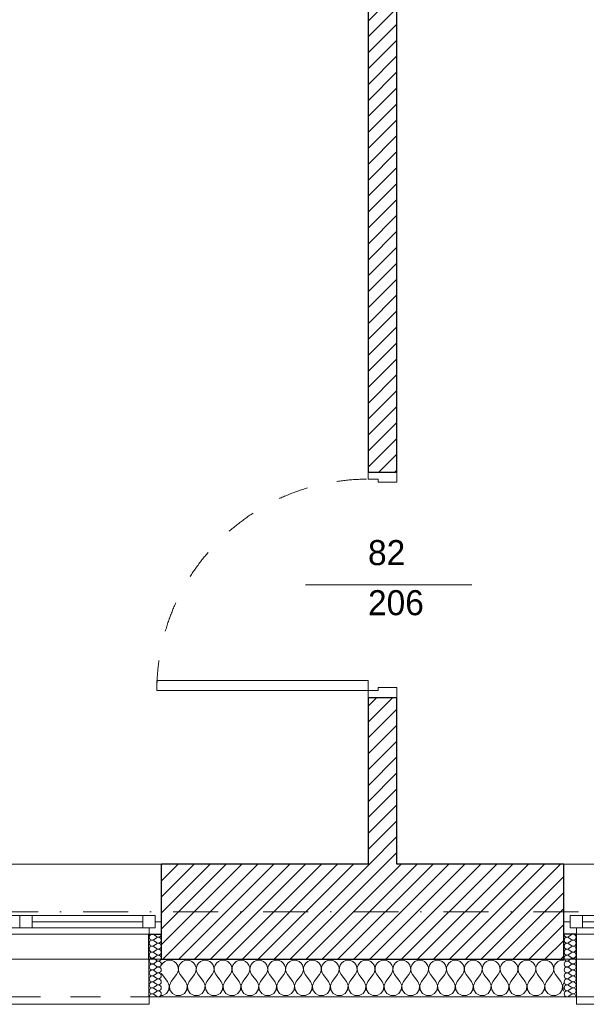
# Model space of a CAD drawing. Header units: millimetres. Extents: x 172139 to 266886, y 89525 to 138225.
# Tile 35 of 72: x 198902 to 201166, y 106825 to 110758. Entities that reach past the tile are written whole.
import ezdxf
from ezdxf.enums import TextEntityAlignment as Align

# ---------------------------------------------------------------- set-up
doc = ezdxf.new("R2010")
doc.units = ezdxf.units.MM
doc.header["$MEASUREMENT"] = 0
doc.linetypes.add('Kropki i Kreski', pattern=[360, 180, -90, 0, -90])
doc.linetypes.add('Przerywana', pattern=[240, 120, -120])
for name, color, linetype in [('Drzwi ArchiCAD', 7, 'Continuous'), ('Konstrukcja - Siatki mod', 7, 'Continuous'), ('KR_INW', 7, 'Continuous'), ('NAPIS_SODON', 7, 'Continuous'), ('Okna ArchiCADa', 7, 'Continuous'), ('Znaczniki drzwi ArchiCADa', 7, 'Continuous')]:
    doc.layers.add(name, color=color, linetype=linetype)
for name, color, linetype, lineweight in [('Drzwi ArchiCAD_Nr_pióra__1', 7, 'Continuous', 13), ('Drzwi ArchiCAD_Nr_pióra__27', 7, 'Continuous', 25), ('KR_INW_Nr_pióra__101', 252, 'Continuous', 5), ('KR_INW_Nr_pióra__27', 7, 'Continuous', 25), ('KR_INW_Nr_pióra__47', 7, 'Continuous', 15), ('NAPIS_SODON_Nr_pióra__1', 7, 'Continuous', 13), ('Okna ArchiCADa_Nr_pióra__1', 7, 'Continuous', 13), ('Okna ArchiCADa_Nr_pióra__27', 7, 'Continuous', 25), ('Znaczniki drzwi ArchiCADa_Nr_pióra__7', 7, 'Continuous', 13)]:
    doc.layers.add(name, color=color, linetype=linetype, lineweight=lineweight)
for name, color, linetype, lineweight, true_color in [('Konstrukcja - Siatki mod_Nr_pióra__48', 7, 'Continuous', 15, 0xa80f02), ('KR_INW_Nr_pióra__102', 7, 'Continuous', 5, 0xcccccc), ('Znaczniki drzwi ArchiCADa_Nr_pióra__20', 7, 'Continuous', 13, 0xb00000)]:
    doc.layers.add(name, color=color, linetype=linetype, lineweight=lineweight, true_color=true_color)
doc.styles.add('GENERATED_STYLE_1', font='txt')
pattern_1 = [(45, (0, 0), (-31.819804, 31.819804), [])]

# ---------------------------------------------------------------- blocks, each defined once
blk = doc.blocks.new('Strop_1', base_point=(179225, 121523.3))
at = {"layer": 'NAPIS_SODON_Nr_pióra__1', "linetype": 'Continuous', "flags": 128}
blk.add_lwpolyline([(179225, 121523.3), (179225.9, 107003.8), (250898.3, 107008.3), (250897.4, 121527.8)], close=True, dxfattribs=at)
blk = doc.blocks.new('*X156')
at = {"layer": 'KR_INW_Nr_pióra__102', "linetype": 'Continuous'}
for p, q in [((199473.6, 106989.9), (199468.3, 106982.2)), ((199481.2, 106996.2), (199473.6, 106989.9)), ((199490.2, 107000.2), (199481.2, 106996.2)), ((199500, 107001.6), (199490.2, 107000.2)), ((199509.8, 107000.2), (199500, 107001.6)), ((199518.8, 106996.2), (199509.8, 107000.2)), ((199526.4, 106989.9), (199518.8, 106996.2)), ((199531.9, 106981.8), (199526.4, 106989.9)), ((199535.1, 106972.5), (199531.9, 106981.8)), ((199535.6, 106962.6), (199535.1, 106972.5)), ((199536.3, 106972.5), (199535.9, 106962.6)), ((199539.5, 106981.8), (199536.3, 106972.5)), ((199545.1, 106989.9), (199539.5, 106981.8)), ((199552.7, 106996.2), (199545.1, 106989.9)), ((199561.7, 107000.2), (199552.7, 106996.2)), ((199571.4, 107001.6), (199561.7, 107000.2)), ((199581.2, 107000.2), (199571.4, 107001.6)), ((199590.2, 106996.2), (199581.2, 107000.2)), ((199597.8, 106989.9), (199590.2, 106996.2)), ((199603.4, 106981.8), (199597.8, 106989.9)), ((199606.5, 106972.5), (199603.4, 106981.8)), ((199607, 106962.6), (199606.5, 106972.5)), ((199607.8, 106972.5), (199607.3, 106962.6)), ((199610.9, 106981.8), (199607.8, 106972.5)), ((199616.5, 106989.9), (199610.9, 106981.8)), ((199624.1, 106996.2), (199616.5, 106989.9)), ((199633.1, 107000.2), (199624.1, 106996.2)), ((199642.9, 107001.6), (199633.1, 107000.2)), ((199652.6, 107000.2), (199642.9, 107001.6)), ((199661.6, 106996.2), (199652.6, 107000.2)), ((199669.2, 106989.9), (199661.6, 106996.2)), ((199674.8, 106981.8), (199669.2, 106989.9)), ((199677.9, 106972.5), (199674.8, 106981.8)), ((199678.4, 106962.6), (199677.9, 106972.5)), ((199679.2, 106972.5), (199678.7, 106962.6)), ((199682.3, 106981.8), (199679.2, 106972.5)), ((199687.9, 106989.9), (199682.3, 106981.8)), ((199695.5, 106996.2), (199687.9, 106989.9)), ((199704.5, 107000.2), (199695.5, 106996.2)), ((199714.3, 107001.6), (199704.5, 107000.2)), ((199724, 107000.2), (199714.3, 107001.6)), ((199733.1, 106996.2), (199724, 107000.2)), ((199740.6, 106989.9), (199733.1, 106996.2)), ((199746.2, 106981.8), (199740.6, 106989.9)), ((199749.4, 106972.5), (199746.2, 106981.8)), ((199749.9, 106962.6), (199749.4, 106972.5)), ((199750.6, 106972.5), (199750.1, 106962.6)), ((199753.8, 106981.8), (199750.6, 106972.5)), ((199759.4, 106989.9), (199753.8, 106981.8)), ((199766.9, 106996.2), (199759.4, 106989.9)), ((199776, 107000.2), (199766.9, 106996.2)), ((199785.7, 107001.6), (199776, 107000.2)), ((199795.5, 107000.2), (199785.7, 107001.6)), ((199804.5, 106996.2), (199795.5, 107000.2)), ((199812.1, 106989.9), (199804.5, 106996.2)), ((199817.7, 106981.8), (199812.1, 106989.9)), ((199820.8, 106972.5), (199817.7, 106981.8)), ((199821.3, 106962.6), (199820.8, 106972.5)), ((199822.1, 106972.5), (199821.6, 106962.6)), ((199825.2, 106981.8), (199822.1, 106972.5)), ((199830.8, 106989.9), (199825.2, 106981.8)), ((199838.4, 106996.2), (199830.8, 106989.9)), ((199847.4, 107000.2), (199838.4, 106996.2)), ((199857.1, 107001.6), (199847.4, 107000.2)), ((199866.9, 107000.2), (199857.1, 107001.6)), ((199875.9, 106996.2), (199866.9, 107000.2)), ((199883.5, 106989.9), (199875.9, 106996.2)), ((199889.1, 106981.8), (199883.5, 106989.9)), ((199892.2, 106972.5), (199889.1, 106981.8)), ((199892.7, 106962.6), (199892.2, 106972.5)), ((199893.5, 106972.5), (199893, 106962.6)), ((199896.6, 106981.8), (199893.5, 106972.5)), ((199902.2, 106989.9), (199896.6, 106981.8)), ((199909.8, 106996.2), (199902.2, 106989.9)), ((199918.8, 107000.2), (199909.8, 106996.2)), ((199928.6, 107001.6), (199918.8, 107000.2)), ((199938.3, 107000.2), (199928.6, 107001.6)), ((199947.3, 106996.2), (199938.3, 107000.2)), ((199954.9, 106989.9), (199947.3, 106996.2)), ((199960.5, 106981.8), (199954.9, 106989.9)), ((199963.7, 106972.5), (199960.5, 106981.8)), ((199964.1, 106962.6), (199963.7, 106972.5)), ((199964.9, 106972.5), (199964.4, 106962.6)), ((199968.1, 106981.8), (199964.9, 106972.5)), ((199973.6, 106989.9), (199968.1, 106981.8)), ((199981.2, 106996.2), (199973.6, 106989.9)), ((199990.2, 107000.2), (199981.2, 106996.2)), ((200000, 107001.6), (199990.2, 107000.2)), ((200009.8, 107000.2), (200000, 107001.6)), ((200018.8, 106996.2), (200009.8, 107000.2)), ((200026.4, 106989.9), (200018.8, 106996.2)), ((200031.9, 106981.8), (200026.4, 106989.9)), ((200035.1, 106972.5), (200031.9, 106981.8)), ((200035.6, 106962.6), (200035.1, 106972.5)), ((200036.3, 106972.5), (200035.9, 106962.6)), ((200039.5, 106981.8), (200036.3, 106972.5)), ((200045.1, 106989.9), (200039.5, 106981.8)), ((200052.7, 106996.2), (200045.1, 106989.9)), ((200061.7, 107000.2), (200052.7, 106996.2)), ((200071.4, 107001.6), (200061.7, 107000.2)), ((200081.2, 107000.2), (200071.4, 107001.6)), ((200090.2, 106996.2), (200081.2, 107000.2)), ((200097.8, 106989.9), (200090.2, 106996.2)), ((200103.4, 106981.8), (200097.8, 106989.9)), ((200106.5, 106972.5), (200103.4, 106981.8)), ((200107, 106962.6), (200106.5, 106972.5)), ((200107.8, 106972.5), (200107.3, 106962.6)), ((200110.9, 106981.8), (200107.8, 106972.5)), ((200116.5, 106989.9), (200110.9, 106981.8)), ((200124.1, 106996.2), (200116.5, 106989.9)), ((200133.1, 107000.2), (200124.1, 106996.2)), ((200142.9, 107001.6), (200133.1, 107000.2)), ((200152.6, 107000.2), (200142.9, 107001.6)), ((200161.6, 106996.2), (200152.6, 107000.2)), ((200169.2, 106989.9), (200161.6, 106996.2)), ((200174.8, 106981.8), (200169.2, 106989.9)), ((200177.9, 106972.5), (200174.8, 106981.8)), ((200178.4, 106962.6), (200177.9, 106972.5)), ((200179.2, 106972.5), (200178.7, 106962.6)), ((200182.3, 106981.8), (200179.2, 106972.5)), ((200187.9, 106989.9), (200182.3, 106981.8)), ((200195.5, 106996.2), (200187.9, 106989.9)), ((200204.5, 107000.2), (200195.5, 106996.2)), ((200214.3, 107001.6), (200204.5, 107000.2)), ((200224, 107000.2), (200214.3, 107001.6)), ((200233.1, 106996.2), (200224, 107000.2)), ((200240.6, 106989.9), (200233.1, 106996.2)), ((200246.2, 106981.8), (200240.6, 106989.9)), ((200249.4, 106972.5), (200246.2, 106981.8)), ((200249.9, 106962.6), (200249.4, 106972.5)), ((200250.6, 106972.5), (200250.1, 106962.6)), ((200253.8, 106981.8), (200250.6, 106972.5)), ((200259.4, 106989.9), (200253.8, 106981.8)), ((200266.9, 106996.2), (200259.4, 106989.9)), ((200276, 107000.2), (200266.9, 106996.2)), ((200285.7, 107001.6), (200276, 107000.2)), ((200295.5, 107000.2), (200285.7, 107001.6)), ((200304.5, 106996.2), (200295.5, 107000.2)), ((200312.1, 106989.9), (200304.5, 106996.2)), ((200317.7, 106981.8), (200312.1, 106989.9)), ((200320.8, 106972.5), (200317.7, 106981.8)), ((200321.3, 106962.6), (200320.8, 106972.5)), ((200322.1, 106972.5), (200321.6, 106962.6)), ((200325.2, 106981.8), (200322.1, 106972.5)), ((200330.8, 106989.9), (200325.2, 106981.8)), ((200338.4, 106996.2), (200330.8, 106989.9)), ((200347.4, 107000.2), (200338.4, 106996.2)), ((200357.1, 107001.6), (200347.4, 107000.2)), ((200366.9, 107000.2), (200357.1, 107001.6)), ((200375.9, 106996.2), (200366.9, 107000.2)), ((200383.5, 106989.9), (200375.9, 106996.2)), ((200389.1, 106981.8), (200383.5, 106989.9)), ((200392.2, 106972.5), (200389.1, 106981.8)), ((200392.7, 106962.6), (200392.2, 106972.5)), ((200393.5, 106972.5), (200393, 106962.6)), ((200396.6, 106981.8), (200393.5, 106972.5)), ((200402.2, 106989.9), (200396.6, 106981.8)), ((200409.8, 106996.2), (200402.2, 106989.9)), ((200418.8, 107000.2), (200409.8, 106996.2)), ((200428.6, 107001.6), (200418.8, 107000.2)), ((200438.3, 107000.2), (200428.6, 107001.6)), ((200447.3, 106996.2), (200438.3, 107000.2)), ((200454.9, 106989.9), (200447.3, 106996.2)), ((200460.5, 106981.8), (200454.9, 106989.9)), ((200463.7, 106972.5), (200460.5, 106981.8)), ((200464.1, 106962.6), (200463.7, 106972.5)), ((200464.9, 106972.5), (200464.4, 106962.6)), ((200468.1, 106981.8), (200464.9, 106972.5)), ((200473.6, 106989.9), (200468.1, 106981.8)), ((200481.2, 106996.2), (200473.6, 106989.9)), ((200490.2, 107000.2), (200481.2, 106996.2)), ((200500, 107001.6), (200490.2, 107000.2)), ((200509.8, 107000.2), (200500, 107001.6)), ((200518.8, 106996.2), (200509.8, 107000.2)), ((200526.4, 106989.9), (200518.8, 106996.2)), ((200531.9, 106981.8), (200526.4, 106989.9)), ((200535.1, 106972.5), (200531.9, 106981.8)), ((200535.6, 106962.6), (200535.1, 106972.5)), ((200536.3, 106972.5), (200535.9, 106962.6)), ((200539.5, 106981.8), (200536.3, 106972.5)), ((200545.1, 106989.9), (200539.5, 106981.8)), ((200552.7, 106996.2), (200545.1, 106989.9)), ((200561.7, 107000.2), (200552.7, 106996.2)), ((200571.4, 107001.6), (200561.7, 107000.2)), ((200581.2, 107000.2), (200571.4, 107001.6)), ((200590.2, 106996.2), (200581.2, 107000.2)), ((200597.8, 106989.9), (200590.2, 106996.2)), ((200603.4, 106981.8), (200597.8, 106989.9)), ((200606.5, 106972.5), (200603.4, 106981.8)), ((200607, 106962.6), (200606.5, 106972.5)), ((200607.8, 106972.5), (200607.3, 106962.6)), ((200610.9, 106981.8), (200607.8, 106972.5)), ((200616.5, 106989.9), (200610.9, 106981.8)), ((200624.1, 106996.2), (200616.5, 106989.9)), ((200633.1, 107000.2), (200624.1, 106996.2)), ((200642.9, 107001.6), (200633.1, 107000.2)), ((200652.6, 107000.2), (200642.9, 107001.6)), ((200661.6, 106996.2), (200652.6, 107000.2)), ((200669.2, 106989.9), (200661.6, 106996.2)), ((200674.8, 106981.8), (200669.2, 106989.9)), ((200677.9, 106972.5), (200674.8, 106981.8)), ((200678.4, 106962.6), (200677.9, 106972.5)), ((200679.2, 106972.5), (200678.7, 106962.6)), ((200682.3, 106981.8), (200679.2, 106972.5)), ((200687.9, 106989.9), (200682.3, 106981.8)), ((200695.5, 106996.2), (200687.9, 106989.9)), ((200704.5, 107000.2), (200695.5, 106996.2)), ((200714.3, 107001.6), (200704.5, 107000.2)), ((200724, 107000.2), (200714.3, 107001.6)), ((200733.1, 106996.2), (200724, 107000.2)), ((200740.6, 106989.9), (200733.1, 106996.2)), ((200746.2, 106981.8), (200740.6, 106989.9)), ((200749.4, 106972.5), (200746.2, 106981.8)), ((200749.9, 106962.6), (200749.4, 106972.5)), ((200750.6, 106972.5), (200750.1, 106962.6)), ((200753.8, 106981.8), (200750.6, 106972.5)), ((200759.4, 106989.9), (200753.8, 106981.8)), ((200766.9, 106996.2), (200759.4, 106989.9)), ((200776, 107000.2), (200766.9, 106996.2)), ((200785.7, 107001.6), (200776, 107000.2)), ((200795.5, 107000.2), (200785.7, 107001.6)), ((200804.5, 106996.2), (200795.5, 107000.2)), ((200812.1, 106989.9), (200804.5, 106996.2)), ((200817.7, 106981.8), (200812.1, 106989.9)), ((200820.8, 106972.5), (200817.7, 106981.8)), ((200821.3, 106962.6), (200820.8, 106972.5)), ((200822.1, 106972.5), (200821.6, 106962.6)), ((200825.2, 106981.8), (200822.1, 106972.5)), ((200830.8, 106989.9), (200825.2, 106981.8)), ((200838.4, 106996.2), (200830.8, 106989.9)), ((200847.4, 107000.2), (200838.4, 106996.2)), ((200857.1, 107001.6), (200847.4, 107000.2)), ((200866.9, 107000.2), (200857.1, 107001.6)), ((200875.9, 106996.2), (200866.9, 107000.2)), ((200883.5, 106989.9), (200875.9, 106996.2)), ((200889.1, 106981.8), (200883.5, 106989.9)), ((200892.2, 106972.5), (200889.1, 106981.8)), ((200892.7, 106962.6), (200892.2, 106972.5)), ((200893.5, 106972.5), (200893, 106962.6)), ((200896.6, 106981.8), (200893.5, 106972.5)), ((200902.2, 106989.9), (200896.6, 106981.8)), ((200909.8, 106996.2), (200902.2, 106989.9)), ((200918.8, 107000.2), (200909.8, 106996.2)), ((200928.6, 107001.6), (200918.8, 107000.2)), ((200938.3, 107000.2), (200928.6, 107001.6)), ((200947.3, 106996.2), (200938.3, 107000.2)), ((200954.9, 106989.9), (200947.3, 106996.2)), ((200960.5, 106981.8), (200954.9, 106989.9)), ((200963.7, 106972.5), (200960.5, 106981.8)), ((200964.1, 106962.6), (200963.7, 106972.5)), ((200964.9, 106972.5), (200964.4, 106962.6)), ((200968.1, 106981.8), (200964.9, 106972.5)), ((200973.6, 106989.9), (200968.1, 106981.8)), ((200981.2, 106996.2), (200973.6, 106989.9)), ((200990.2, 107000.2), (200981.2, 106996.2)), ((201000, 107001.6), (200990.2, 107000.2)), ((201009.8, 107000.2), (201000, 107001.6)), ((201018.8, 106996.2), (201009.8, 107000.2)), ((201026.4, 106989.9), (201018.8, 106996.2)), ((201031.9, 106981.8), (201026.4, 106989.9)), ((201035.1, 106972.5), (201031.9, 106981.8)), ((201035.6, 106962.6), (201035.1, 106972.5)), ((201036.3, 106972.5), (201035.9, 106962.6)), ((201039.5, 106981.8), (201036.3, 106972.5)), ((201045.1, 106989.9), (201039.5, 106981.8)), ((201052.7, 106996.2), (201045.1, 106989.9)), ((201061.7, 107000.2), (201052.7, 106996.2)), ((201071.4, 107001.6), (201061.7, 107000.2)), ((201076.3, 107000.9), (201071.4, 107001.6)), ((199468.3, 106950), (199471.4, 106944.4)), ((199492.9, 106915.9), (199471.4, 106944.4)), ((199507.1, 106915.9), (199528.6, 106944.4)), ((199528.6, 106944.4), (199533.3, 106953.1)), ((199533.3, 106953.1), (199535.6, 106962.6)), ((199535.9, 106962.6), (199538.1, 106953.1)), ((199538.1, 106953.1), (199542.9, 106944.4)), ((199564.3, 106915.9), (199542.9, 106944.4)), ((199578.6, 106915.9), (199600, 106944.4)), ((199600, 106944.4), (199604.8, 106953.1)), ((199604.8, 106953.1), (199607, 106962.6)), ((199607.3, 106962.6), (199609.5, 106953.1)), ((199609.5, 106953.1), (199614.3, 106944.4)), ((199635.7, 106915.9), (199614.3, 106944.4)), ((199650, 106915.9), (199671.4, 106944.4)), ((199671.4, 106944.4), (199676.2, 106953.1)), ((199676.2, 106953.1), (199678.4, 106962.6)), ((199678.7, 106962.6), (199680.9, 106953.1)), ((199680.9, 106953.1), (199685.7, 106944.4)), ((199707.1, 106915.9), (199685.7, 106944.4)), ((199721.4, 106915.9), (199742.9, 106944.4)), ((199742.9, 106944.4), (199747.6, 106953.1)), ((199747.6, 106953.1), (199749.9, 106962.6)), ((199750.1, 106962.6), (199752.4, 106953.1)), ((199752.4, 106953.1), (199757.1, 106944.4)), ((199778.6, 106915.9), (199757.1, 106944.4)), ((199792.9, 106915.9), (199814.3, 106944.4)), ((199814.3, 106944.4), (199819.1, 106953.1)), ((199819.1, 106953.1), (199821.3, 106962.6)), ((199821.6, 106962.6), (199823.8, 106953.1)), ((199823.8, 106953.1), (199828.6, 106944.4)), ((199850, 106915.9), (199828.6, 106944.4)), ((199864.3, 106915.9), (199885.7, 106944.4)), ((199885.7, 106944.4), (199890.5, 106953.1)), ((199890.5, 106953.1), (199892.7, 106962.6)), ((199893, 106962.6), (199895.2, 106953.1)), ((199895.2, 106953.1), (199900, 106944.4)), ((199921.4, 106915.9), (199900, 106944.4)), ((199935.7, 106915.9), (199957.1, 106944.4)), ((199957.1, 106944.4), (199961.9, 106953.1)), ((199961.9, 106953.1), (199964.1, 106962.6)), ((199964.4, 106962.6), (199966.7, 106953.1)), ((199966.7, 106953.1), (199971.4, 106944.4)), ((199992.9, 106915.9), (199971.4, 106944.4)), ((200007.1, 106915.9), (200028.6, 106944.4)), ((200028.6, 106944.4), (200033.3, 106953.1)), ((200033.3, 106953.1), (200035.6, 106962.6)), ((200035.9, 106962.6), (200038.1, 106953.1)), ((200038.1, 106953.1), (200042.9, 106944.4)), ((200064.3, 106915.9), (200042.9, 106944.4)), ((200078.6, 106915.9), (200100, 106944.4)), ((200100, 106944.4), (200104.8, 106953.1)), ((200104.8, 106953.1), (200107, 106962.6)), ((200107.3, 106962.6), (200109.5, 106953.1)), ((200109.5, 106953.1), (200114.3, 106944.4)), ((200135.7, 106915.9), (200114.3, 106944.4)), ((200150, 106915.9), (200171.4, 106944.4)), ((200171.4, 106944.4), (200176.2, 106953.1)), ((200176.2, 106953.1), (200178.4, 106962.6)), ((200178.7, 106962.6), (200180.9, 106953.1)), ((200180.9, 106953.1), (200185.7, 106944.4)), ((200207.1, 106915.9), (200185.7, 106944.4)), ((200221.4, 106915.9), (200242.9, 106944.4)), ((200242.9, 106944.4), (200247.6, 106953.1)), ((200247.6, 106953.1), (200249.9, 106962.6)), ((200250.1, 106962.6), (200252.4, 106953.1)), ((200252.4, 106953.1), (200257.1, 106944.4)), ((200278.6, 106915.9), (200257.1, 106944.4)), ((200292.9, 106915.9), (200314.3, 106944.4)), ((200314.3, 106944.4), (200319.1, 106953.1)), ((200319.1, 106953.1), (200321.3, 106962.6)), ((200321.6, 106962.6), (200323.8, 106953.1)), ((200323.8, 106953.1), (200328.6, 106944.4)), ((200350, 106915.9), (200328.6, 106944.4)), ((200364.3, 106915.9), (200385.7, 106944.4)), ((200385.7, 106944.4), (200390.5, 106953.1)), ((200390.5, 106953.1), (200392.7, 106962.6)), ((200393, 106962.6), (200395.2, 106953.1)), ((200395.2, 106953.1), (200400, 106944.4)), ((200421.4, 106915.9), (200400, 106944.4)), ((200435.7, 106915.9), (200457.1, 106944.4)), ((200457.1, 106944.4), (200461.9, 106953.1)), ((200461.9, 106953.1), (200464.1, 106962.6)), ((200464.4, 106962.6), (200466.7, 106953.1)), ((200466.7, 106953.1), (200471.4, 106944.4)), ((200492.9, 106915.9), (200471.4, 106944.4)), ((200507.1, 106915.9), (200528.6, 106944.4)), ((200528.6, 106944.4), (200533.3, 106953.1)), ((200533.3, 106953.1), (200535.6, 106962.6)), ((200535.9, 106962.6), (200538.1, 106953.1)), ((200538.1, 106953.1), (200542.9, 106944.4)), ((200564.3, 106915.9), (200542.9, 106944.4)), ((200578.6, 106915.9), (200600, 106944.4)), ((200600, 106944.4), (200604.8, 106953.1)), ((200604.8, 106953.1), (200607, 106962.6)), ((200607.3, 106962.6), (200609.5, 106953.1)), ((200609.5, 106953.1), (200614.3, 106944.4)), ((200635.7, 106915.9), (200614.3, 106944.4)), ((200650, 106915.9), (200671.4, 106944.4)), ((200671.4, 106944.4), (200676.2, 106953.1)), ((200676.2, 106953.1), (200678.4, 106962.6)), ((200678.7, 106962.6), (200680.9, 106953.1)), ((200680.9, 106953.1), (200685.7, 106944.4)), ((200707.1, 106915.9), (200685.7, 106944.4)), ((200721.4, 106915.9), (200742.9, 106944.4)), ((200742.9, 106944.4), (200747.6, 106953.1)), ((200747.6, 106953.1), (200749.9, 106962.6)), ((200750.1, 106962.6), (200752.4, 106953.1)), ((200752.4, 106953.1), (200757.1, 106944.4)), ((200778.6, 106915.9), (200757.1, 106944.4)), ((200792.9, 106915.9), (200814.3, 106944.4)), ((200814.3, 106944.4), (200819.1, 106953.1)), ((200819.1, 106953.1), (200821.3, 106962.6)), ((200821.6, 106962.6), (200823.8, 106953.1)), ((200823.8, 106953.1), (200828.6, 106944.4)), ((200850, 106915.9), (200828.6, 106944.4)), ((200864.3, 106915.9), (200885.7, 106944.4)), ((200885.7, 106944.4), (200890.5, 106953.1)), ((200890.5, 106953.1), (200892.7, 106962.6)), ((200893, 106962.6), (200895.2, 106953.1)), ((200895.2, 106953.1), (200900, 106944.4)), ((200921.4, 106915.9), (200900, 106944.4)), ((200935.7, 106915.9), (200957.1, 106944.4)), ((200957.1, 106944.4), (200961.9, 106953.1)), ((200961.9, 106953.1), (200964.1, 106962.6)), ((200964.4, 106962.6), (200966.7, 106953.1)), ((200966.7, 106953.1), (200971.4, 106944.4)), ((200992.9, 106915.9), (200971.4, 106944.4)), ((201007.1, 106915.9), (201028.6, 106944.4)), ((201028.6, 106944.4), (201033.3, 106953.1)), ((201033.3, 106953.1), (201035.6, 106962.6)), ((201035.9, 106962.6), (201038.1, 106953.1)), ((201038.1, 106953.1), (201042.9, 106944.4)), ((201064.3, 106915.9), (201042.9, 106944.4)), ((199499.6, 106899.8), (199492.9, 106915.9)), ((199497.9, 106882.5), (199499.6, 106899.8)), ((199507.1, 106915.9), (199500.4, 106899.8)), ((199500.4, 106899.8), (199502.1, 106882.5)), ((199571, 106899.8), (199564.3, 106915.9)), ((199569.4, 106882.5), (199571, 106899.8)), ((199578.6, 106915.9), (199571.8, 106899.8)), ((199571.8, 106899.8), (199573.5, 106882.5)), ((199642.4, 106899.8), (199635.7, 106915.9)), ((199640.8, 106882.5), (199642.4, 106899.8)), ((199650, 106915.9), (199643.3, 106899.8)), ((199643.3, 106899.8), (199644.9, 106882.5)), ((199713.9, 106899.8), (199707.1, 106915.9)), ((199712.2, 106882.5), (199713.9, 106899.8)), ((199721.4, 106915.9), (199714.7, 106899.8)), ((199714.7, 106899.8), (199716.3, 106882.5)), ((199785.3, 106899.8), (199778.6, 106915.9)), ((199783.7, 106882.5), (199785.3, 106899.8)), ((199792.9, 106915.9), (199786.1, 106899.8)), ((199786.1, 106899.8), (199787.8, 106882.5)), ((199856.7, 106899.8), (199850, 106915.9)), ((199855.1, 106882.5), (199856.7, 106899.8)), ((199864.3, 106915.9), (199857.6, 106899.8)), ((199857.6, 106899.8), (199859.2, 106882.5)), ((199928.2, 106899.8), (199921.4, 106915.9)), ((199926.5, 106882.5), (199928.2, 106899.8)), ((199935.7, 106915.9), (199929, 106899.8)), ((199929, 106899.8), (199930.6, 106882.5)), ((199999.6, 106899.8), (199992.9, 106915.9)), ((199997.9, 106882.5), (199999.6, 106899.8)), ((200007.1, 106915.9), (200000.4, 106899.8)), ((200000.4, 106899.8), (200002.1, 106882.5)), ((200071, 106899.8), (200064.3, 106915.9)), ((200069.4, 106882.5), (200071, 106899.8)), ((200078.6, 106915.9), (200071.8, 106899.8)), ((200071.8, 106899.8), (200073.5, 106882.5)), ((200142.4, 106899.8), (200135.7, 106915.9)), ((200140.8, 106882.5), (200142.4, 106899.8)), ((200150, 106915.9), (200143.3, 106899.8)), ((200143.3, 106899.8), (200144.9, 106882.5)), ((200213.9, 106899.8), (200207.1, 106915.9)), ((200212.2, 106882.5), (200213.9, 106899.8)), ((200221.4, 106915.9), (200214.7, 106899.8)), ((200214.7, 106899.8), (200216.3, 106882.5)), ((200285.3, 106899.8), (200278.6, 106915.9)), ((200283.7, 106882.5), (200285.3, 106899.8)), ((200292.9, 106915.9), (200286.1, 106899.8)), ((200286.1, 106899.8), (200287.8, 106882.5)), ((200356.7, 106899.8), (200350, 106915.9)), ((200355.1, 106882.5), (200356.7, 106899.8)), ((200364.3, 106915.9), (200357.6, 106899.8)), ((200357.6, 106899.8), (200359.2, 106882.5)), ((200428.2, 106899.8), (200421.4, 106915.9)), ((200426.5, 106882.5), (200428.2, 106899.8)), ((200435.7, 106915.9), (200429, 106899.8)), ((200429, 106899.8), (200430.6, 106882.5)), ((200499.6, 106899.8), (200492.9, 106915.9)), ((200497.9, 106882.5), (200499.6, 106899.8)), ((200507.1, 106915.9), (200500.4, 106899.8)), ((200500.4, 106899.8), (200502.1, 106882.5)), ((200571, 106899.8), (200564.3, 106915.9)), ((200569.4, 106882.5), (200571, 106899.8)), ((200578.6, 106915.9), (200571.8, 106899.8)), ((200571.8, 106899.8), (200573.5, 106882.5)), ((200642.4, 106899.8), (200635.7, 106915.9)), ((200640.8, 106882.5), (200642.4, 106899.8)), ((200650, 106915.9), (200643.3, 106899.8)), ((200643.3, 106899.8), (200644.9, 106882.5)), ((200713.9, 106899.8), (200707.1, 106915.9)), ((200712.2, 106882.5), (200713.9, 106899.8)), ((200721.4, 106915.9), (200714.7, 106899.8)), ((200714.7, 106899.8), (200716.3, 106882.5)), ((200785.3, 106899.8), (200778.6, 106915.9)), ((200783.7, 106882.5), (200785.3, 106899.8)), ((200792.9, 106915.9), (200786.1, 106899.8)), ((200786.1, 106899.8), (200787.8, 106882.5)), ((200856.7, 106899.8), (200850, 106915.9)), ((200855.1, 106882.5), (200856.7, 106899.8)), ((200864.3, 106915.9), (200857.6, 106899.8)), ((200857.6, 106899.8), (200859.2, 106882.5)), ((200928.2, 106899.8), (200921.4, 106915.9)), ((200926.5, 106882.5), (200928.2, 106899.8)), ((200935.7, 106915.9), (200929, 106899.8)), ((200929, 106899.8), (200930.6, 106882.5)), ((200999.6, 106899.8), (200992.9, 106915.9)), ((200997.9, 106882.5), (200999.6, 106899.8)), ((201007.1, 106915.9), (201000.4, 106899.8)), ((201000.4, 106899.8), (201002.1, 106882.5)), ((201071, 106899.8), (201064.3, 106915.9)), ((201069.4, 106882.5), (201071, 106899.8)), ((201076.3, 106910.5), (201071.8, 106899.8)), ((201071.8, 106899.8), (201073.5, 106882.5)), ((199468.3, 106859.8), (199473, 106859.8)), ((199473, 106859.8), (199488.3, 106868)), ((199488.3, 106868), (199497.9, 106882.5)), ((199502.1, 106882.5), (199511.7, 106868)), ((199511.7, 106868), (199527, 106859.8)), ((199527, 106859.8), (199544.4, 106859.8)), ((199544.4, 106859.8), (199559.7, 106868)), ((199559.7, 106868), (199569.4, 106882.5)), ((199573.5, 106882.5), (199583.1, 106868)), ((199583.1, 106868), (199598.4, 106859.8)), ((199598.4, 106859.8), (199615.8, 106859.8)), ((199615.8, 106859.8), (199631.2, 106868)), ((199631.2, 106868), (199640.8, 106882.5)), ((199644.9, 106882.5), (199654.5, 106868)), ((199654.5, 106868), (199669.9, 106859.8)), ((199669.9, 106859.8), (199687.3, 106859.8)), ((199687.3, 106859.8), (199702.6, 106868)), ((199702.6, 106868), (199712.2, 106882.5)), ((199716.3, 106882.5), (199726, 106868)), ((199726, 106868), (199741.3, 106859.8)), ((199741.3, 106859.8), (199758.7, 106859.8)), ((199758.7, 106859.8), (199774, 106868)), ((199774, 106868), (199783.7, 106882.5)), ((199787.8, 106882.5), (199797.4, 106868)), ((199797.4, 106868), (199812.7, 106859.8)), ((199812.7, 106859.8), (199830.1, 106859.8)), ((199830.1, 106859.8), (199845.5, 106868)), ((199845.5, 106868), (199855.1, 106882.5)), ((199859.2, 106882.5), (199868.8, 106868)), ((199868.8, 106868), (199884.2, 106859.8)), ((199884.2, 106859.8), (199901.6, 106859.8)), ((199901.6, 106859.8), (199916.9, 106868)), ((199916.9, 106868), (199926.5, 106882.5)), ((199930.6, 106882.5), (199940.3, 106868)), ((199940.3, 106868), (199955.6, 106859.8)), ((199955.6, 106859.8), (199973, 106859.8)), ((199973, 106859.8), (199988.3, 106868)), ((199988.3, 106868), (199997.9, 106882.5)), ((200002.1, 106882.5), (200011.7, 106868)), ((200011.7, 106868), (200027, 106859.8)), ((200027, 106859.8), (200044.4, 106859.8)), ((200044.4, 106859.8), (200059.7, 106868)), ((200059.7, 106868), (200069.4, 106882.5)), ((200073.5, 106882.5), (200083.1, 106868)), ((200083.1, 106868), (200098.4, 106859.8)), ((200098.4, 106859.8), (200115.8, 106859.8)), ((200115.8, 106859.8), (200131.2, 106868)), ((200131.2, 106868), (200140.8, 106882.5)), ((200144.9, 106882.5), (200154.5, 106868)), ((200154.5, 106868), (200169.9, 106859.8)), ((200169.9, 106859.8), (200187.3, 106859.8)), ((200187.3, 106859.8), (200202.6, 106868)), ((200202.6, 106868), (200212.2, 106882.5)), ((200216.3, 106882.5), (200226, 106868)), ((200226, 106868), (200241.3, 106859.8)), ((200241.3, 106859.8), (200258.7, 106859.8)), ((200258.7, 106859.8), (200274, 106868)), ((200274, 106868), (200283.7, 106882.5)), ((200287.8, 106882.5), (200297.4, 106868)), ((200297.4, 106868), (200312.7, 106859.8)), ((200312.7, 106859.8), (200330.1, 106859.8)), ((200330.1, 106859.8), (200345.5, 106868)), ((200345.5, 106868), (200355.1, 106882.5)), ((200359.2, 106882.5), (200368.8, 106868)), ((200368.8, 106868), (200384.2, 106859.8)), ((200384.2, 106859.8), (200401.6, 106859.8)), ((200401.6, 106859.8), (200416.9, 106868)), ((200416.9, 106868), (200426.5, 106882.5)), ((200430.6, 106882.5), (200440.3, 106868)), ((200440.3, 106868), (200455.6, 106859.8)), ((200455.6, 106859.8), (200473, 106859.8)), ((200473, 106859.8), (200488.3, 106868)), ((200488.3, 106868), (200497.9, 106882.5)), ((200502.1, 106882.5), (200511.7, 106868)), ((200511.7, 106868), (200527, 106859.8)), ((200527, 106859.8), (200544.4, 106859.8)), ((200544.4, 106859.8), (200559.7, 106868)), ((200559.7, 106868), (200569.4, 106882.5)), ((200573.5, 106882.5), (200583.1, 106868)), ((200583.1, 106868), (200598.4, 106859.8)), ((200598.4, 106859.8), (200615.8, 106859.8)), ((200615.8, 106859.8), (200631.2, 106868)), ((200631.2, 106868), (200640.8, 106882.5)), ((200644.9, 106882.5), (200654.5, 106868)), ((200654.5, 106868), (200669.9, 106859.8)), ((200669.9, 106859.8), (200687.3, 106859.8)), ((200687.3, 106859.8), (200702.6, 106868)), ((200702.6, 106868), (200712.2, 106882.5)), ((200716.3, 106882.5), (200726, 106868)), ((200726, 106868), (200741.3, 106859.8)), ((200741.3, 106859.8), (200758.7, 106859.8)), ((200758.7, 106859.8), (200774, 106868)), ((200774, 106868), (200783.7, 106882.5)), ((200787.8, 106882.5), (200797.4, 106868)), ((200797.4, 106868), (200812.7, 106859.8)), ((200812.7, 106859.8), (200830.1, 106859.8)), ((200830.1, 106859.8), (200845.5, 106868)), ((200845.5, 106868), (200855.1, 106882.5)), ((200859.2, 106882.5), (200868.8, 106868)), ((200868.8, 106868), (200884.2, 106859.8)), ((200884.2, 106859.8), (200901.6, 106859.8)), ((200901.6, 106859.8), (200916.9, 106868)), ((200916.9, 106868), (200926.5, 106882.5)), ((200930.6, 106882.5), (200940.3, 106868)), ((200940.3, 106868), (200955.6, 106859.8)), ((200955.6, 106859.8), (200973, 106859.8)), ((200973, 106859.8), (200988.3, 106868)), ((200988.3, 106868), (200997.9, 106882.5)), ((201002.1, 106882.5), (201011.7, 106868)), ((201011.7, 106868), (201027, 106859.8)), ((201027, 106859.8), (201044.4, 106859.8)), ((201044.4, 106859.8), (201059.7, 106868)), ((201059.7, 106868), (201069.4, 106882.5)), ((201073.5, 106882.5), (201076.3, 106878.2))]:
    blk.add_line(p, q, dxfattribs=at)
blk = doc.blocks.new('*X188')
at = {"layer": 'KR_INW_Nr_pióra__102', "linetype": 'Continuous'}
for p, q in [((199448.1, 107095.6), (199438.6, 107102.8)), ((199448.1, 107090.9), (199438.6, 107083.7)), ((199448.1, 107071.8), (199438.6, 107079)), ((199448.1, 107067), (199438.6, 107059.9)), ((199448.1, 107048), (199438.6, 107055.1)), ((199448.1, 107043.2), (199438.6, 107036.1)), ((199448.1, 107024.2), (199438.6, 107031.3)), ((199448.1, 107019.4), (199438.6, 107012.3)), ((199448.1, 107000.4), (199438.6, 107007.5)), ((199448.1, 106995.6), (199438.6, 106988.5)), ((199448.1, 106976.6), (199438.6, 106983.7)), ((199448.1, 106971.8), (199438.6, 106964.7)), ((199448.1, 106952.8), (199438.6, 106959.9)), ((199448.1, 106948), (199438.6, 106940.9)), ((199448.1, 106929), (199438.6, 106936.1)), ((199448.1, 106924.2), (199438.6, 106917)), ((199448.1, 106905.1), (199438.6, 106912.3)), ((199448.1, 106900.4), (199438.6, 106893.2)), ((199448.1, 106881.3), (199438.6, 106888.5)), ((199448.1, 106876.6), (199438.6, 106869.4)), ((199448.1, 106857.5), (199438.6, 106864.7))]:
    blk.add_line(p, q, dxfattribs=at)
for centre, start, end in [((199431.4, 107093.2), 53.1301, 180), ((199431.4, 107093.2), 180, 306.8699), ((199455.2, 107105.1), 233.1301, 0), ((199455.2, 107081.3), 233.1301, 126.8699), ((199431.4, 107069.4), 53.1301, 180), ((199431.4, 107069.4), 180, 306.8699), ((199431.4, 107045.6), 53.1301, 180), ((199455.2, 107057.5), 233.1301, 126.8699), ((199431.4, 107045.6), 180, 306.8699), ((199431.4, 107021.8), 53.1301, 180), ((199431.4, 107021.8), 180, 306.8699), ((199455.2, 107033.7), 233.1301, 126.8699), ((199455.2, 107009.9), 233.1301, 126.8699), ((199431.4, 106998), 53.1301, 180), ((199431.4, 106998), 180, 306.8699), ((199431.4, 106974.2), 53.1301, 180), ((199431.4, 106974.2), 180, 306.8699), ((199455.2, 106986.1), 233.1301, 126.8699), ((199455.2, 106962.3), 233.1301, 126.8699), ((199431.4, 106950.4), 53.1301, 180), ((199431.4, 106950.4), 180, 306.8699), ((199431.4, 106926.6), 53.1301, 180), ((199455.2, 106938.5), 233.1301, 126.8699), ((199431.4, 106926.6), 180, 306.8699), ((199431.4, 106902.8), 53.1301, 180), ((199431.4, 106902.8), 180, 306.8699), ((199455.2, 106914.7), 233.1301, 126.8699), ((199455.2, 106890.9), 233.1301, 126.8699), ((199431.4, 106879), 53.1301, 180), ((199431.4, 106879), 180, 306.8699), ((199431.4, 106855.1), 53.1301, 180), ((199455.2, 106867), 233.1301, 126.8699)]:
    blk.add_arc(centre, 11.9, start, end, dxfattribs=at)
blk = doc.blocks.new('*X189')
at = {"layer": 'KR_INW_Nr_pióra__102', "linetype": 'Continuous'}
for p, q in [((201096.5, 107095.6), (201106.1, 107102.8)), ((201096.5, 107090.9), (201106.1, 107083.7)), ((201096.5, 107071.8), (201106.1, 107079)), ((201096.5, 107067), (201106.1, 107059.9)), ((201096.5, 107048), (201106.1, 107055.1)), ((201096.5, 107043.2), (201106.1, 107036.1)), ((201096.5, 107024.2), (201106.1, 107031.3)), ((201096.5, 107019.4), (201106.1, 107012.3)), ((201096.5, 107000.4), (201106.1, 107007.5)), ((201096.5, 106995.6), (201106.1, 106988.5)), ((201096.5, 106976.6), (201106.1, 106983.7)), ((201096.5, 106971.8), (201106.1, 106964.7)), ((201096.5, 106952.8), (201106.1, 106959.9)), ((201096.5, 106948), (201106.1, 106940.9)), ((201096.5, 106929), (201106.1, 106936.1)), ((201096.5, 106924.2), (201106.1, 106917)), ((201096.5, 106905.1), (201106.1, 106912.3)), ((201096.5, 106900.4), (201106.1, 106893.2)), ((201096.5, 106881.3), (201106.1, 106888.5)), ((201096.5, 106876.6), (201106.1, 106869.4)), ((201096.5, 106857.5), (201106.1, 106864.7))]:
    blk.add_line(p, q, dxfattribs=at)
for centre, start, end in [((201089.4, 107105.1), 180, 306.8699), ((201089.4, 107081.3), 53.1301, 306.8699), ((201113.2, 107093.2), 0, 126.8699), ((201113.2, 107093.2), 233.1301, 0), ((201089.4, 107057.5), 53.1301, 306.8699), ((201113.2, 107069.4), 0, 126.8699), ((201113.2, 107069.4), 233.1301, 0), ((201113.2, 107045.6), 0, 126.8699), ((201089.4, 107033.7), 53.1301, 306.8699), ((201089.4, 107009.9), 53.1301, 306.8699), ((201113.2, 107045.6), 233.1301, 0), ((201113.2, 107021.8), 0, 126.8699), ((201113.2, 107021.8), 233.1301, 0), ((201089.4, 106986.1), 53.1301, 306.8699), ((201089.4, 106962.3), 53.1301, 306.8699), ((201113.2, 106998), 0, 126.8699), ((201113.2, 106998), 233.1301, 0), ((201113.2, 106974.2), 0, 126.8699), ((201113.2, 106974.2), 233.1301, 0), ((201089.4, 106938.5), 53.1301, 306.8699), ((201113.2, 106950.4), 0, 126.8699), ((201113.2, 106950.4), 233.1301, 0), ((201113.2, 106926.6), 0, 126.8699), ((201089.4, 106914.7), 53.1301, 306.8699), ((201089.4, 106890.9), 53.1301, 306.8699), ((201113.2, 106926.6), 233.1301, 0), ((201113.2, 106902.8), 0, 126.8699), ((201113.2, 106902.8), 233.1301, 0), ((201089.4, 106867), 53.1301, 306.8699), ((201113.2, 106879), 0, 126.8699), ((201113.2, 106879), 233.1301, 0), ((201113.2, 106855.1), 0, 126.8699)]:
    blk.add_arc(centre, 11.9, start, end, dxfattribs=at)
blk = doc.blocks.new('Okno dwuskrzydłowe 19_5')
at = {"layer": 'Okna ArchiCADa_Nr_pióra__1', "linetype": 'Continuous'}
for p, q in [((-566.8, 230), (566.8, 230)), ((-566.8, 0), (-541.8, 0)), ((-541.8, 25), (-491.8, 25)), ((-541.8, -25), (-541.8, 25)), ((-541.8, 0), (-541.8, -25)), ((-491.8, 25), (-50, 25)), ((-491.8, 25), (-491.8, -25)), ((-491.8, 25), (-50, 25)), ((-491.8, 0), (-50, 0)), ((-50, -25), (-50, 25)), ((-50, 25), (0, 25)), ((0, 25), (0, -25)), ((0, 25), (50, 25)), ((0, -25), (0, 25)), ((50, 25), (491.8, 25)), ((50, 25), (50, -25)), ((50, 25), (491.8, 25)), ((50, 0), (491.8, 0)), ((491.8, -25), (491.8, 25)), ((491.8, 25), (541.8, 25)), ((541.8, 25), (541.8, -25)), ((541.8, -25), (541.8, 0)), ((541.8, 0), (566.8, 0)), ((-541.8, -25), (-516.8, -25)), ((-491.8, -25), (-541.8, -25)), ((-516.8, -25), (-516.8, -50)), ((-50, -25), (-491.8, -25)), ((0, -25), (-50, -25)), ((50, -25), (0, -25)), ((491.8, -25), (50, -25)), ((541.8, -25), (491.8, -25)), ((516.8, -50), (516.8, -25)), ((516.8, -25), (541.8, -25)), ((-516.8, -50), (-566.8, -50)), ((0, -50), (-516.8, -50)), ((516.8, -50), (0, -50)), ((566.8, -50), (516.8, -50)), ((-516.8, -300), (-516.8, -330)), ((516.8, -330), (516.8, -300)), ((-516.8, -330), (516.8, -330))]:
    blk.add_line(p, q, dxfattribs=at)
at = {"layer": 'Okna ArchiCADa_Nr_pióra__1', "linetype": 'Przerywana'}
blk.add_line((-516.8, -300), (516.8, -300), dxfattribs=at)
at = {"layer": 'Okna ArchiCADa_Nr_pióra__27', "linetype": 'Continuous'}
for p, q in [((-566.8, -50), (-566.8, 0)), ((566.8, -50), (566.8, 0)), ((-516.8, -50), (-566.8, -50)), ((516.8, -50), (566.8, -50))]:
    blk.add_line(p, q, dxfattribs=at)
blk = doc.blocks.new('Ściana_3', base_point=(179075.1, 106855.1))
at = {"layer": 'KR_INW_Nr_pióra__101', "linetype": 'Continuous'}
h = blk.add_hatch(dxfattribs=at)
h.set_pattern_fill('Cegła_licówka', color=256, style=0, pattern_type=2)
h.set_pattern_definition(pattern_1)
h.paths.add_polyline_path([(199468.3, 107155.1), (199468.3, 107105.1), (199468.3, 107005.1), (201076.3, 107005.1), (201076.3, 107105.1), (201076.3, 107155.1), (201076.3, 107385.1), (199468.3, 107385.1)])
at = {"layer": 'KR_INW_Nr_pióra__27', "linetype": 'Continuous'}
for p, q in [((199468.3, 107155.1), (199468.3, 107385.1)), ((201076.3, 107155.1), (201076.3, 107385.1)), ((199468.3, 107105.1), (199468.3, 107155.1)), ((201076.3, 107105.1), (201076.3, 107155.1)), ((199418.3, 107005.1), (199418.3, 107105.1)), ((199418.3, 107105.1), (199468.3, 107105.1)), ((199468.3, 107005.1), (199468.3, 107105.1)), ((201076.3, 107005.1), (201076.3, 107105.1)), ((201126.3, 107105.1), (201076.3, 107105.1)), ((201126.3, 107005.1), (201126.3, 107105.1)), ((199468.3, 107005.1), (201076.3, 107005.1))]:
    blk.add_line(p, q, dxfattribs=at)
at = {"layer": 'KR_INW_Nr_pióra__27', "linetype": 'Continuous', "flags": 128}
for points in [[(200293.6, 107385.1), (199468.3, 107385.1)], [(201076.3, 107385.1), (200408.6, 107385.1)]]:
    blk.add_lwpolyline(points, dxfattribs=at)
at = {"layer": 'KR_INW_Nr_pióra__47', "linetype": 'Continuous'}
for p, q in [((199468.3, 107105.1), (199418.3, 107105.1)), ((199418.3, 107105.1), (199418.3, 106855.1)), ((201076.3, 107105.1), (201126.3, 107105.1)), ((201126.3, 107105.1), (201126.3, 106855.1)), ((199418.3, 106855.1), (199418.3, 107005.1)), ((201126.3, 106855.1), (201126.3, 107005.1)), ((199468.3, 106855.1), (199418.3, 106855.1)), ((201076.3, 106855.1), (201126.3, 106855.1))]:
    blk.add_line(p, q, dxfattribs=at)
at = {"layer": 'KR_INW_Nr_pióra__47', "linetype": 'Continuous', "flags": 128}
blk.add_lwpolyline([(199468.3, 106855.1), (201076.3, 106855.1)], dxfattribs=at)
at = {"layer": 'KR_INW'}
for name in ['*X188', '*X189', '*X156']:
    blk.add_blockref(name, (0, 0), dxfattribs=at)
at = {"layer": 'Okna ArchiCADa', "color": 21, "linetype": 'Continuous', "lineweight": 13, "true_color": 0xff9955, "zscale": 1000}
for p in [(198901.6, 107155.1), (201643.1, 107155.1)]:
    blk.add_blockref('Okno dwuskrzydłowe 19_5', p, dxfattribs=at)
blk = doc.blocks.new('Drzwi 19_29')
at = {"layer": 'Drzwi ArchiCAD_Nr_pióra__1', "linetype": 'Continuous'}
for p, q in [((381.9, 0), (381.9, 843.7)), ((381.9, 843.7), (421.9, 843.7)), ((421.9, 843.7), (421.9, 0)), ((-421.9, 0), (-449.9, 0)), ((-449.9, 0), (-449.9, -115)), ((-421.9, -40), (-421.9, 0)), ((421.9, 0), (381.9, 0)), ((449.9, 0), (421.9, 0)), ((421.9, 0), (421.9, -40)), ((449.9, -115), (449.9, 0)), ((-409.9, -40), (-421.9, -40)), ((-409.9, -115), (-409.9, -40)), ((421.9, -40), (409.9, -40)), ((409.9, -40), (409.9, -115)), ((-449.9, -115), (-409.9, -115)), ((409.9, -115), (449.9, -115))]:
    blk.add_line(p, q, dxfattribs=at)
at = {"layer": 'Drzwi ArchiCAD_Nr_pióra__1', "linetype": 'Przerywana'}
blk.add_arc((421.9, 0), 843.7, 90, 180, dxfattribs=at)
at = {"layer": 'Drzwi ArchiCAD_Nr_pióra__27', "linetype": 'Continuous'}
for p, q in [((-449.9, 0), (-449.9, -115)), ((449.9, 0), (449.9, -115))]:
    blk.add_line(p, q, dxfattribs=at)
blk = doc.blocks.new('Znacznik Wym 19_24')
at = {"layer": 'Znaczniki drzwi ArchiCADa_Nr_pióra__20', "linetype": 'Continuous'}
blk.add_line((0, -365), (0, 300), dxfattribs=at)
at = {"layer": 'Znaczniki drzwi ArchiCADa_Nr_pióra__7', "style": 'GENERATED_STYLE_1'}
for tag, p in [('AC_MarkerText_2', (-17.6, -84.3)), ('AC_MarkerText_3', (182.4, -84.3))]:
    blk.add_attdef(tag, text='', height=100, rotation=90, dxfattribs=at).set_placement(p, align=Align.BOTTOM_LEFT)
blk = doc.blocks.new('Ściana_90', base_point=(200293.6, 113397.6))
at = {"layer": 'KR_INW_Nr_pióra__101', "linetype": 'Continuous'}
h = blk.add_hatch(dxfattribs=at)
h.set_pattern_fill('Cegła_licówka', color=256, style=0, pattern_type=2)
h.set_pattern_definition(pattern_1)
h.paths.add_polyline_path([(200293.6, 112967.6), (200293.6, 108950.9), (200408.6, 108950.9), (200408.6, 112967.6)])
h = blk.add_hatch(dxfattribs=at)
h.set_pattern_fill('Cegła_licówka', color=256, style=0, pattern_type=2)
h.set_pattern_definition(pattern_1)
h.paths.add_polyline_path([(200293.6, 107385.1), (200408.6, 107385.1), (200408.6, 108051.2), (200293.6, 108051.2)])
at = {"layer": 'KR_INW_Nr_pióra__27', "linetype": 'Continuous'}
for p, q in [((200293.6, 108950.9), (200408.6, 108950.9)), ((200293.6, 108051.2), (200408.6, 108051.2))]:
    blk.add_line(p, q, dxfattribs=at)
at = {"layer": 'KR_INW_Nr_pióra__27', "linetype": 'Continuous', "flags": 128}
for points in [[(200293.6, 112967.6), (200293.6, 108950.9)], [(200408.6, 108950.9), (200408.6, 111632.9)], [(200293.6, 108051.2), (200293.6, 107385.1)], [(200408.6, 107385.1), (200408.6, 108051.2)]]:
    blk.add_lwpolyline(points, dxfattribs=at)
at = {"layer": 'Drzwi ArchiCAD', "linetype": 'Continuous', "xscale": -1, "zscale": 1000, "rotation": 90}
blk.add_blockref('Drzwi 19_29', (200293.6, 108501), dxfattribs=at)
at = {"layer": 'Znaczniki drzwi ArchiCADa', "color": 14, "lineweight": 13, "true_color": 0xb00000}
ref = blk.add_blockref('Znacznik Wym 19_24', (200408.6, 108501), dxfattribs=dict(at, rotation=270))
ref.add_attrib('AC_MarkerText_2', '82', dxfattribs={"layer": 'Znaczniki drzwi ArchiCADa_Nr_pióra__7', "color": 7, "height": 100, "rotation": 360, "style": 'GENERATED_STYLE_1'}).set_placement((200293.6, 108549.3), align=Align.BOTTOM_LEFT)
ref.add_attrib('AC_MarkerText_3', '206', dxfattribs={"layer": 'Znaczniki drzwi ArchiCADa_Nr_pióra__7', "color": 7, "height": 100, "rotation": 360, "style": 'GENERATED_STYLE_1'}).set_placement((200293.6, 108349.3), align=Align.BOTTOM_LEFT)
blk = doc.blocks.new('Standardowy znacznik siatki_10')
at = {"layer": 'Konstrukcja - Siatki mod_Nr_pióra__48', "linetype": 'Kropki i Kreski'}
blk.add_line((1000, 0), (72912, 0), dxfattribs=at)

msp = doc.modelspace()

# ---------------------------------------------------------------- block references
at = {"layer": 'Konstrukcja - Siatki mod', "color": 8, "linetype": 'Continuous', "lineweight": 13, "zscale": 1000}
msp.add_blockref('Standardowy znacznik siatki_10', (177989.3, 107195.1), dxfattribs=at)
at = {"layer": 'KR_INW'}
for name, p in [('Ściana_90', (200293.6, 113397.6)), ('Ściana_3', (179075.1, 106855.1))]:
    msp.add_blockref(name, p, dxfattribs=at)
at = {"layer": 'NAPIS_SODON', "linetype": 'Continuous'}
msp.add_blockref('Strop_1', (179225, 121523.3), dxfattribs=at)

doc.saveas('drawing.dxf')
